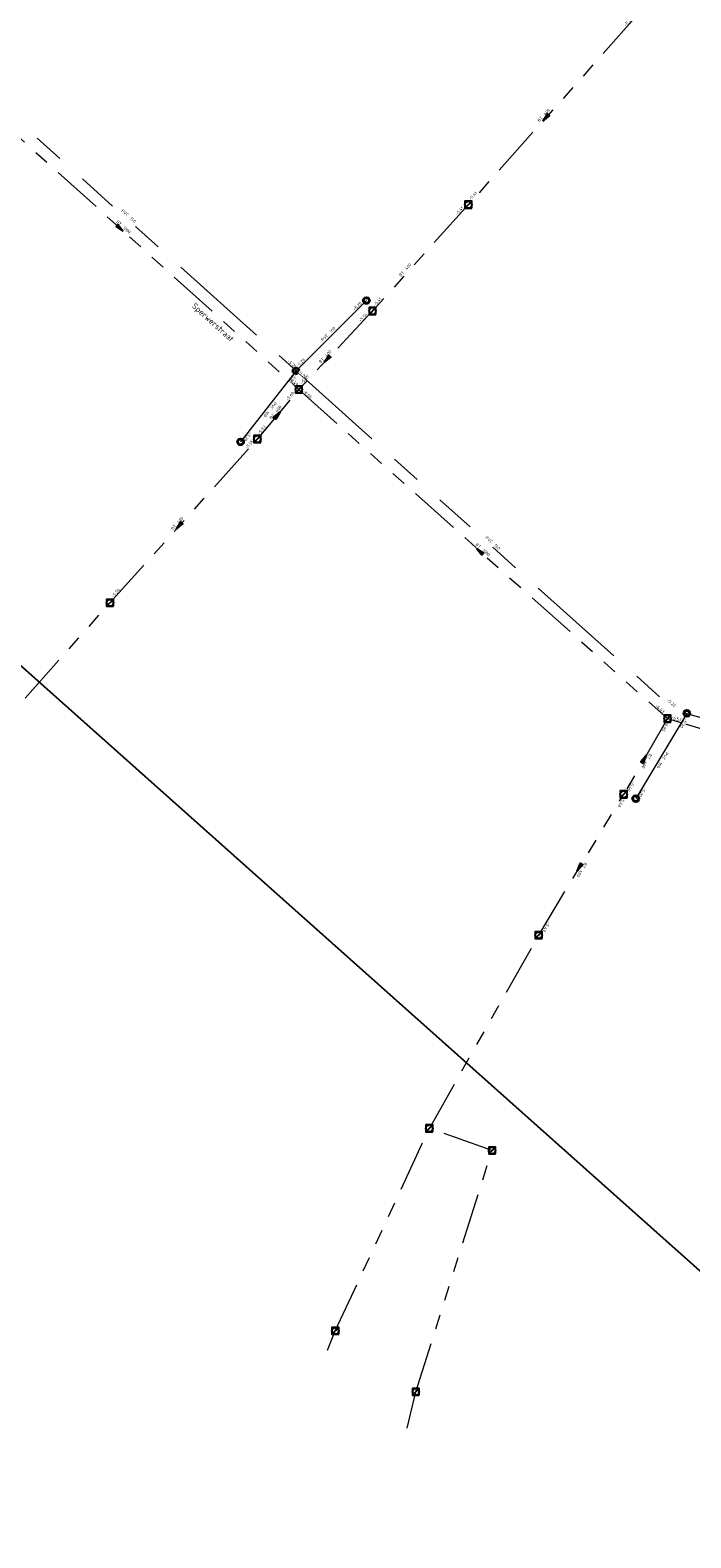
# Model space of a CAD drawing. Header units: metres. Extents: x 113080 to 114329, y 482672 to 483852.
# Tile 13 of 55: x 113427 to 113505, y 483082 to 483260. Entities that reach past the tile are written whole.
import ezdxf
from ezdxf.enums import TextEntityAlignment as Align

# ---------------------------------------------------------------- set-up
doc = ezdxf.new("R2010")
doc.units = ezdxf.units.M
doc.linetypes.add('RI-DRAINAGE', pattern=[19.2, 6, -1.8, 1.8, -1.8, 2.4, -1.8, 1.8, -1.8])
doc.linetypes.add('RI-GWA', pattern=[18.45, 6, -1.8, 1.75, -1.8, 1.75, -1.8, 1.75, -1.8])
doc.layers.get('Defpoints').update_dxf_attribs({"color": 11})
for name, color, linetype, lineweight in [('B-WE-OG-TOPOGRAFIE_STRAATNAAM-T35', 7, 'Continuous', 35), ('B-WE-RI-DRAINAGE_DRAIN-G', 252, 'RI-DRAINAGE', 18), ('B-WE-RI-DRAINAGE_PUT-S', 252, 'Continuous', 25), ('B-WE-RI-GWA_RIOOLPUT_INSPECTIEPUT-S', 252, 'Continuous', 25), ('B-WE-RI-GWA_STROOMRICHTING-S', 252, 'Continuous', 25), ('B-WE-RI-GWA_TRANSPORTLEIDING-G', 252, 'RI-GWA', 18), ('B-WE-RI-OFG_DRAINAGE_STROOMRICHTING-S', 252, 'Continuous', 25), ('B-WE-RI-OFG_GWA_STROOMRICHTING-S', 252, 'Continuous', 25), ('X-XX-AL-WIPEOUT_IN_BLOCK-A', 193, 'Continuous', 25)]:
    doc.layers.add(name, color=color, linetype=linetype, lineweight=lineweight)
doc.styles.add('NLCS-ISO', font='NLCS-ISO.ttf')
doc.styles.add('NLCS-ISO-M200-T35', font='NLCS-ISO.ttf', dxfattribs={"height": 0.7})

# ---------------------------------------------------------------- blocks, each defined once
blk = doc.blocks.new('SRI-DRAIN_PUT-SO')
at = {"lineweight": -3}
for radius in [2, 1.5]:
    blk.add_circle((0, 0), radius, dxfattribs=at)
blk = doc.blocks.new('*U28')
at = {"ltscale": 0.1, "style": 'NLCS-ISO'}
blk.add_attdef('JVA', text='', height=1.8, dxfattribs=at).set_placement((0, -1), align=Align.TOP_CENTER)
for points in [[(-141.74, 2.62), (-147.34, 2.62), (-147.34, 0.62), (-141.74, 0.62)], [(126.18, 2.62), (131.78, 2.62), (131.78, 0.62), (126.18, 0.62)]]:
    blk.add_wipeout(points).dxf.layer = 'X-XX-AL-WIPEOUT_IN_BLOCK-A'
blk.add_attdef('BOBL', text='', height=1.8, dxfattribs=at).set_placement((-141.66, 0), align=Align.BOTTOM_RIGHT)
blk.add_attdef('BOBR', text='', height=1.8, dxfattribs=at).set_placement((126.28, 0), align=Align.BOTTOM_LEFT)
blk.add_wipeout([(4.68, 3.12), (4.68, 1.12), (0, 1.12), (-4.68, 1.12), (-4.68, 3.12), (0, 3.12)]).dxf.layer = 'X-XX-AL-WIPEOUT_IN_BLOCK-A'
blk.add_attdef('MAT', text='', height=1.8, dxfattribs=at).set_placement((-1, 0.5), align=Align.BOTTOM_RIGHT)
blk.add_attdef('DIA', text='', height=1.8, dxfattribs=at).set_placement((1, 0.5), align=Align.BOTTOM_LEFT)
blk = doc.blocks.new('*U29')
at = {"ltscale": 0.1, "style": 'NLCS-ISO'}
blk.add_attdef('JVA', text='', height=1.8, dxfattribs=at).set_placement((0, -1), align=Align.TOP_CENTER)
for points in [[(-147.61, 2.62), (-153.21, 2.62), (-153.21, 0.62), (-147.61, 0.62)], [(137.61, 2.62), (143.21, 2.62), (143.21, 0.62), (137.61, 0.62)]]:
    blk.add_wipeout(points).dxf.layer = 'X-XX-AL-WIPEOUT_IN_BLOCK-A'
blk.add_attdef('BOBL', text='', height=1.8, dxfattribs=at).set_placement((-147.53, 0), align=Align.BOTTOM_RIGHT)
blk.add_attdef('BOBR', text='', height=1.8, dxfattribs=at).set_placement((137.71, 0), align=Align.BOTTOM_LEFT)
blk.add_wipeout([(4.68, 3.12), (4.68, 1.12), (0, 1.12), (-4.68, 1.12), (-4.68, 3.12), (0, 3.12)]).dxf.layer = 'X-XX-AL-WIPEOUT_IN_BLOCK-A'
blk.add_attdef('MAT', text='', height=1.8, dxfattribs=at).set_placement((-1, 0.5), align=Align.BOTTOM_RIGHT)
blk.add_attdef('DIA', text='', height=1.8, dxfattribs=at).set_placement((1, 0.5), align=Align.BOTTOM_LEFT)
blk = doc.blocks.new('*U30')
at = {"ltscale": 0.1, "style": 'NLCS-ISO'}
blk.add_attdef('JVA', text='', height=1.8, dxfattribs=at).set_placement((0, -1), align=Align.TOP_CENTER)
for points in [[(-22.66, 2.62), (-28.26, 2.62), (-28.26, 0.62), (-22.66, 0.62)], [(18.58, 2.62), (24.18, 2.62), (24.18, 0.62), (18.58, 0.62)]]:
    blk.add_wipeout(points).dxf.layer = 'X-XX-AL-WIPEOUT_IN_BLOCK-A'
blk.add_attdef('BOBL', text='', height=1.8, dxfattribs=at).set_placement((-22.58, 0), align=Align.BOTTOM_RIGHT)
blk.add_attdef('BOBR', text='', height=1.8, dxfattribs=at).set_placement((18.68, 0), align=Align.BOTTOM_LEFT)
blk.add_wipeout([(4.68, 3.12), (4.68, 1.12), (0, 1.12), (-4.68, 1.12), (-4.68, 3.12), (0, 3.12)]).dxf.layer = 'X-XX-AL-WIPEOUT_IN_BLOCK-A'
blk.add_attdef('MAT', text='', height=1.8, dxfattribs=at).set_placement((-1, 0.5), align=Align.BOTTOM_RIGHT)
blk.add_attdef('DIA', text='', height=1.8, dxfattribs=at).set_placement((1, 0.5), align=Align.BOTTOM_LEFT)
blk = doc.blocks.new('*U37')
at = {"ltscale": 0.1, "style": 'NLCS-ISO'}
blk.add_attdef('JVA', text='', height=1.8, dxfattribs=at).set_placement((0, -1), align=Align.TOP_CENTER)
for points in [[(-21.15, 2.62), (-26.75, 2.62), (-26.75, 0.62), (-21.15, 0.62)], [(20.06, 2.62), (25.66, 2.62), (25.66, 0.62), (20.06, 0.62)]]:
    blk.add_wipeout(points).dxf.layer = 'X-XX-AL-WIPEOUT_IN_BLOCK-A'
blk.add_attdef('BOBL', text='', height=1.8, dxfattribs=at).set_placement((-21.07, 0), align=Align.BOTTOM_RIGHT)
blk.add_attdef('BOBR', text='', height=1.8, dxfattribs=at).set_placement((20.16, 0), align=Align.BOTTOM_LEFT)
blk.add_wipeout([(4.68, 3.12), (4.68, 1.12), (0, 1.12), (-4.68, 1.12), (-4.68, 3.12), (0, 3.12)]).dxf.layer = 'X-XX-AL-WIPEOUT_IN_BLOCK-A'
blk.add_attdef('MAT', text='', height=1.8, dxfattribs=at).set_placement((-1, 0.5), align=Align.BOTTOM_RIGHT)
blk.add_attdef('DIA', text='', height=1.8, dxfattribs=at).set_placement((1, 0.5), align=Align.BOTTOM_LEFT)
blk = doc.blocks.new('*U41')
at = {"ltscale": 0.1, "style": 'NLCS-ISO'}
blk.add_attdef('JVA', text='', height=1.8, dxfattribs=at).set_placement((0, -1), align=Align.TOP_CENTER)
for points in [[(-20.21, 2.62), (-25.81, 2.62), (-25.81, 0.62), (-20.21, 0.62)], [(17.03, 2.62), (22.63, 2.62), (22.63, 0.62), (17.03, 0.62)]]:
    blk.add_wipeout(points).dxf.layer = 'X-XX-AL-WIPEOUT_IN_BLOCK-A'
blk.add_attdef('BOBL', text='', height=1.8, dxfattribs=at).set_placement((-20.13, 0), align=Align.BOTTOM_RIGHT)
blk.add_attdef('BOBR', text='', height=1.8, dxfattribs=at).set_placement((17.13, 0), align=Align.BOTTOM_LEFT)
blk.add_wipeout([(4.68, 3.12), (4.68, 1.12), (0, 1.12), (-4.68, 1.12), (-4.68, 3.12), (0, 3.12)]).dxf.layer = 'X-XX-AL-WIPEOUT_IN_BLOCK-A'
blk.add_attdef('MAT', text='', height=1.8, dxfattribs=at).set_placement((-1, 0.5), align=Align.BOTTOM_RIGHT)
blk.add_attdef('DIA', text='', height=1.8, dxfattribs=at).set_placement((1, 0.5), align=Align.BOTTOM_LEFT)
blk = doc.blocks.new('B-SRI-PUT_GWA-SO')
blk.add_line((-1.41, -1.41), (1.41, 1.41))
at = {"lineweight": -3, "flags": 128}
blk.add_lwpolyline([(2, -2), (2, 2), (-2, 2), (-2, -2)], close=True, dxfattribs=at)
at = {"lineweight": -3}
blk.add_circle((0, 0), 2, dxfattribs=at)
blk = doc.blocks.new('*U77')
at = {"ltscale": 0.1}
blk.add_hatch(color=256, dxfattribs=at).paths.add_polyline_path([(2.5, 0), (-2.5, -0.83), (-2.5, 0.83)])
at = {"ltscale": 0.1, "flags": 128}
blk.add_lwpolyline([(2.5, 0), (-2.5, -0.83), (-2.5, 0.83)], close=True, dxfattribs=at)
at = {"ltscale": 0.1, "style": 'NLCS-ISO'}
for tag, p in [('BOBL', (-132.18, 0)), ('MAT', (-1, 0.5))]:
    blk.add_attdef(tag, text='', height=1.8, dxfattribs=at).set_placement(p, align=Align.BOTTOM_RIGHT)
for tag, p in [('DIA', (1, 0.5)), ('BOBR', (133.45, 0))]:
    blk.add_attdef(tag, text='', height=1.8, dxfattribs=at).set_placement(p, align=Align.BOTTOM_LEFT)
blk.add_attdef('JVA', text='', height=1.8, dxfattribs=at).set_placement((0, -1), align=Align.TOP_CENTER)
blk = doc.blocks.new('*U111')
at = {"ltscale": 0.1}
blk.add_hatch(color=256, dxfattribs=at).paths.add_polyline_path([(-2.5, 0), (2.5, -0.83), (2.5, 0.83)])
at = {"ltscale": 0.1, "flags": 128}
blk.add_lwpolyline([(-2.5, 0), (2.5, -0.83), (2.5, 0.83)], close=True, dxfattribs=at)
at = {"ltscale": 0.1, "style": 'NLCS-ISO'}
for tag, p in [('BOBL', (-134.14, 0)), ('MAT', (-1, 0.5))]:
    blk.add_attdef(tag, text='', height=1.8, dxfattribs=at).set_placement(p, align=Align.BOTTOM_RIGHT)
for tag, p in [('DIA', (1, 0.5)), ('BOBR', (138.29, 0))]:
    blk.add_attdef(tag, text='', height=1.8, dxfattribs=at).set_placement(p, align=Align.BOTTOM_LEFT)
blk.add_attdef('JVA', text='', height=1.8, dxfattribs=at).set_placement((0, -1), align=Align.TOP_CENTER)
blk = doc.blocks.new('*U108')
at = {"ltscale": 0.1}
blk.add_hatch(color=256, dxfattribs=at).paths.add_polyline_path([(-2.5, 0), (2.5, -0.83), (2.5, 0.83)])
at = {"ltscale": 0.1, "flags": 128}
blk.add_lwpolyline([(-2.5, 0), (2.5, -0.83), (2.5, 0.83)], close=True, dxfattribs=at)
at = {"ltscale": 0.1, "style": 'NLCS-ISO'}
for tag, p in [('BOBL', (-19.5, 0)), ('MAT', (-1, 0.5))]:
    blk.add_attdef(tag, text='', height=1.8, dxfattribs=at).set_placement(p, align=Align.BOTTOM_RIGHT)
for tag, p in [('DIA', (1, 0.5)), ('BOBR', (14.91, 0))]:
    blk.add_attdef(tag, text='', height=1.8, dxfattribs=at).set_placement(p, align=Align.BOTTOM_LEFT)
blk.add_attdef('JVA', text='', height=1.8, dxfattribs=at).set_placement((0, -1), align=Align.TOP_CENTER)
blk = doc.blocks.new('*U110')
at = {"ltscale": 0.1}
blk.add_hatch(color=256, dxfattribs=at).paths.add_polyline_path([(2.5, 0), (-2.5, -0.83), (-2.5, 0.83)])
at = {"ltscale": 0.1, "flags": 128}
blk.add_lwpolyline([(2.5, 0), (-2.5, -0.83), (-2.5, 0.83)], close=True, dxfattribs=at)
at = {"ltscale": 0.1, "style": 'NLCS-ISO'}
for tag, p in [('BOBL', (-174.97, 0)), ('MAT', (-1, 0.5))]:
    blk.add_attdef(tag, text='', height=1.8, dxfattribs=at).set_placement(p, align=Align.BOTTOM_RIGHT)
for tag, p in [('DIA', (1, 0.5)), ('BOBR', (171.88, 0))]:
    blk.add_attdef(tag, text='', height=1.8, dxfattribs=at).set_placement(p, align=Align.BOTTOM_LEFT)
blk.add_attdef('JVA', text='', height=1.8, dxfattribs=at).set_placement((0, -1), align=Align.TOP_CENTER)
blk = doc.blocks.new('*U81')
at = {"ltscale": 0.1}
blk.add_hatch(color=256, dxfattribs=at).paths.add_polyline_path([(-2.5, 0), (2.5, -0.83), (2.5, 0.83)])
at = {"ltscale": 0.1, "flags": 128}
blk.add_lwpolyline([(-2.5, 0), (2.5, -0.83), (2.5, 0.83)], close=True, dxfattribs=at)
at = {"ltscale": 0.1, "style": 'NLCS-ISO'}
for tag, p in [('BOBL', (-59.9, 0)), ('MAT', (-1, 0.5))]:
    blk.add_attdef(tag, text='', height=1.8, dxfattribs=at).set_placement(p, align=Align.BOTTOM_RIGHT)
for tag, p in [('DIA', (1, 0.5)), ('BOBR', (71.68, 0))]:
    blk.add_attdef(tag, text='', height=1.8, dxfattribs=at).set_placement(p, align=Align.BOTTOM_LEFT)
blk.add_attdef('JVA', text='', height=1.8, dxfattribs=at).set_placement((0, -1), align=Align.TOP_CENTER)
blk = doc.blocks.new('*U80')
at = {"ltscale": 0.1}
blk.add_hatch(color=256, dxfattribs=at).paths.add_polyline_path([(-2.5, 0), (2.5, -0.83), (2.5, 0.83)])
at = {"ltscale": 0.1, "flags": 128}
blk.add_lwpolyline([(-2.5, 0), (2.5, -0.83), (2.5, 0.83)], close=True, dxfattribs=at)
at = {"ltscale": 0.1, "style": 'NLCS-ISO'}
for tag, p in [('BOBL', (-14.59, 0)), ('MAT', (-1, 0.5))]:
    blk.add_attdef(tag, text='', height=1.8, dxfattribs=at).set_placement(p, align=Align.BOTTOM_RIGHT)
for tag, p in [('DIA', (1, 0.5)), ('BOBR', (29.54, 0))]:
    blk.add_attdef(tag, text='', height=1.8, dxfattribs=at).set_placement(p, align=Align.BOTTOM_LEFT)
blk.add_attdef('JVA', text='', height=1.8, dxfattribs=at).set_placement((0, -1), align=Align.TOP_CENTER)
blk = doc.blocks.new('*U78')
at = {"ltscale": 0.1}
blk.add_hatch(color=256, dxfattribs=at).paths.add_polyline_path([(2.5, 0), (-2.5, -0.83), (-2.5, 0.83)])
at = {"ltscale": 0.1, "flags": 128}
blk.add_lwpolyline([(2.5, 0), (-2.5, -0.83), (-2.5, 0.83)], close=True, dxfattribs=at)
at = {"ltscale": 0.1, "style": 'NLCS-ISO'}
for tag, p in [('BOBL', (-9.54, 0)), ('MAT', (-1, 0.5))]:
    blk.add_attdef(tag, text='', height=1.8, dxfattribs=at).set_placement(p, align=Align.BOTTOM_RIGHT)
for tag, p in [('DIA', (1, 0.5)), ('BOBR', (10.14, 0))]:
    blk.add_attdef(tag, text='', height=1.8, dxfattribs=at).set_placement(p, align=Align.BOTTOM_LEFT)
blk.add_attdef('JVA', text='', height=1.8, dxfattribs=at).set_placement((0, -1), align=Align.TOP_CENTER)
blk = doc.blocks.new('*U79')
at = {"ltscale": 0.1}
blk.add_hatch(color=256, dxfattribs=at).paths.add_polyline_path([(-2.5, 0), (2.5, -0.83), (2.5, 0.83)])
at = {"ltscale": 0.1, "flags": 128}
blk.add_lwpolyline([(-2.5, 0), (2.5, -0.83), (2.5, 0.83)], close=True, dxfattribs=at)
at = {"ltscale": 0.1, "style": 'NLCS-ISO'}
for tag, p in [('BOBL', (-51.2, 0)), ('MAT', (-1, 0.5))]:
    blk.add_attdef(tag, text='', height=1.8, dxfattribs=at).set_placement(p, align=Align.BOTTOM_RIGHT)
for tag, p in [('DIA', (1, 0.5)), ('BOBR', (60.31, 0))]:
    blk.add_attdef(tag, text='', height=1.8, dxfattribs=at).set_placement(p, align=Align.BOTTOM_LEFT)
blk.add_attdef('JVA', text='', height=1.8, dxfattribs=at).set_placement((0, -1), align=Align.TOP_CENTER)
blk = doc.blocks.new('*U109')
at = {"ltscale": 0.1}
blk.add_hatch(color=256, dxfattribs=at).paths.add_polyline_path([(2.5, 0), (-2.5, -0.83), (-2.5, 0.83)])
at = {"ltscale": 0.1, "flags": 128}
blk.add_lwpolyline([(2.5, 0), (-2.5, -0.83), (-2.5, 0.83)], close=True, dxfattribs=at)
at = {"ltscale": 0.1, "style": 'NLCS-ISO'}
for tag, p in [('BOBL', (-42.55, 0)), ('MAT', (-1, 0.5))]:
    blk.add_attdef(tag, text='', height=1.8, dxfattribs=at).set_placement(p, align=Align.BOTTOM_RIGHT)
for tag, p in [('DIA', (1, 0.5)), ('BOBR', (36.95, 0))]:
    blk.add_attdef(tag, text='', height=1.8, dxfattribs=at).set_placement(p, align=Align.BOTTOM_LEFT)
blk.add_attdef('JVA', text='', height=1.8, dxfattribs=at).set_placement((0, -1), align=Align.TOP_CENTER)
blk = doc.blocks.new('*U45')
at = {"ltscale": 0.1, "style": 'NLCS-ISO'}
blk.add_attdef('JVA', text='', height=1.8, dxfattribs=at).set_placement((0, -1), align=Align.TOP_CENTER)
for points in [[(-21.61, 2.62), (-27.21, 2.62), (-27.21, 0.62), (-21.61, 0.62)], [(44.71, 2.62), (50.31, 2.62), (50.31, 0.62), (44.71, 0.62)]]:
    blk.add_wipeout(points).dxf.layer = 'X-XX-AL-WIPEOUT_IN_BLOCK-A'
blk.add_attdef('BOBL', text='', height=1.8, dxfattribs=at).set_placement((-21.53, 0), align=Align.BOTTOM_RIGHT)
blk.add_attdef('BOBR', text='', height=1.8, dxfattribs=at).set_placement((44.81, 0), align=Align.BOTTOM_LEFT)
blk.add_wipeout([(4.68, 3.12), (4.68, 1.12), (0, 1.12), (-4.68, 1.12), (-4.68, 3.12), (0, 3.12)]).dxf.layer = 'X-XX-AL-WIPEOUT_IN_BLOCK-A'
blk.add_attdef('MAT', text='', height=1.8, dxfattribs=at).set_placement((-1, 0.5), align=Align.BOTTOM_RIGHT)
blk.add_attdef('DIA', text='', height=1.8, dxfattribs=at).set_placement((1, 0.5), align=Align.BOTTOM_LEFT)

msp = doc.modelspace()

# ---------------------------------------------------------------- linework, layer by layer
at = {"layer": 'B-WE-RI-DRAINAGE_DRAIN-G', "ltscale": 2, "flags": 128}
for points in [[(113416.19, 483257.88), (113458.36, 483219.99)], [(113458.36, 483219.99), (113466.67, 483228.28)], [(113458.36, 483219.99), (113451.82, 483211.6)], [(113458.36, 483219.99), (113502.93, 483180.03), (113504.49, 483179.57)], [(113504.49, 483179.57), (113498.46, 483169.51)], [(113504.49, 483179.57), (113573.88, 483159.21)]]:
    msp.add_lwpolyline(points, dxfattribs=at)
at = {"layer": 'B-WE-RI-GWA_TRANSPORTLEIDING-G', "flags": 128}
for points in [[(113498.6, 483261.9), (113478.7, 483239.6)], [(113416.6, 483255.75), (113458.69, 483217.78)], [(113478.7, 483239.6), (113467.39, 483227.05)], [(113467.39, 483227.05), (113458.69, 483217.78)], [(113453.8, 483211.94), (113458.69, 483217.78)], [(113458.69, 483217.78), (113502.2, 483178.95)], [(113436.4, 483192.6), (113453.8, 483211.94)], [(113414.1, 483167.6), (113436.4, 483192.6)], [(113502.2, 483178.95), (113497.03, 483170.01)], [(113502.2, 483178.95), (113571.87, 483158.09)], [(113487, 483153.4), (113497.03, 483170.01)], [(113474.1, 483130.6), (113487, 483153.4)], [(113463, 483106.7), (113474.1, 483130.6)], [(113481.5, 483128), (113474.1, 483130.6)], [(113472.5, 483099.5), (113481.5, 483128)], [(113462.06, 483104.42), (113463, 483106.7)], [(113471.46, 483095.24), (113472.5, 483099.5)]]:
    msp.add_lwpolyline(points, dxfattribs=at)
at = {"layer": 'Defpoints', "flags": 128}
msp.add_lwpolyline([(113511.79, 483591.39), (113830.43, 483307.45), (113590.65, 483038.38), (113272.02, 483322.31)], close=True, dxfattribs=at)

# ---------------------------------------------------------------- block references
at = {"layer": 'B-WE-RI-DRAINAGE_PUT-S', "xscale": 0.2, "yscale": 0.2, "zscale": 0.2}
for p in [(113466.67, 483228.28), (113458.36, 483219.99), (113451.82, 483211.6), (113504.49, 483179.57), (113498.46, 483169.51)]:
    msp.add_blockref('SRI-DRAIN_PUT-SO', p, dxfattribs=at)
at = {"layer": 'B-WE-RI-GWA_RIOOLPUT_INSPECTIEPUT-S', "xscale": 0.2, "yscale": 0.2, "zscale": 0.2}
for p in [(113478.7, 483239.6), (113467.39, 483227.05), (113436.4, 483192.6), (113497.03, 483170.01), (113487, 483153.4), (113474.1, 483130.6), (113481.5, 483128), (113463, 483106.7), (113472.5, 483099.5)]:
    msp.add_blockref('B-SRI-PUT_GWA-SO', p, dxfattribs=at)
at = {"layer": 'B-WE-RI-GWA_STROOMRICHTING-S'}
for name, p, xscale, yscale, zscale, rotation, values in [('*U81', (113487.82, 483249.82), 0.2, 0.2, 0.2, 48.25502138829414, {'MAT': 'BT', 'DIA': '400', 'BOBL': '-5.41', 'BOBR': '-5.39'}), ('*U109', (113491.82, 483161.38), 0.2000000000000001, 0.2000000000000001, 0.2000000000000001, 238.874191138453, {'MAT': 'BT', 'DIA': '400', 'BOBL': '-5.48', 'BOBR': '-5.49'})]:
    msp.add_blockref(name, p, dxfattribs=dict(at, xscale=xscale, yscale=yscale, zscale=zscale, rotation=rotation)).add_auto_attribs(values)

# ---------------------------------------------------------------- next in the draw order: block references
at = {"layer": 'B-WE-RI-OFG_DRAINAGE_STROOMRICHTING-S', "xscale": 0.2, "yscale": 0.2, "zscale": 0.2}
for name, p, rotation in [('*U28', (113438.44, 483237.89), 318.060113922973), ('*U30', (113501.24, 483174.15), 239.061376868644)]:
    msp.add_blockref(name, p, dxfattribs=dict(at, rotation=rotation)).add_auto_attribs({'MAT': 'PVC', 'DIA': '160', 'BOBL': '-5.20', 'BOBR': '-5.20'})

# ---------------------------------------------------------------- next in the draw order: block references
at = {"layer": 'B-WE-RI-GWA_RIOOLPUT_INSPECTIEPUT-S', "xscale": 0.2, "yscale": 0.2, "zscale": 0.2}
msp.add_blockref('B-SRI-PUT_GWA-SO', (113502.2, 483178.95), dxfattribs=at)
at = {"layer": 'B-WE-RI-GWA_STROOMRICHTING-S', "xscale": 0.2, "yscale": 0.2, "zscale": 0.2}
for name, p, rotation, values in [('*U110', (113537.28, 483168.45), 343.331694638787, {'MAT': 'BT', 'DIA': '1000', 'BOBL': '-6.57', 'BOBR': '-6.61'}), ('*U108', (113499.46, 483174.21), 239.959214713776, {'MAT': 'BT', 'DIA': '400', 'BOBL': '-6.65', 'BOBR': '-5.48'})]:
    msp.add_blockref(name, p, dxfattribs=dict(at, rotation=rotation)).add_auto_attribs(values)
at = {"layer": 'B-WE-RI-OFG_DRAINAGE_STROOMRICHTING-S', "xscale": 0.2, "yscale": 0.2, "zscale": 0.2, "rotation": 318.3546889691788}
msp.add_blockref('*U29', (113481.42, 483199.32), dxfattribs=at).add_auto_attribs({'MAT': 'PVC', 'DIA': '160', 'BOBL': '-5.20', 'BOBR': '-5.20'})

# ---------------------------------------------------------------- next in the draw order: texts
at = {"layer": 'B-WE-OG-TOPOGRAFIE_STRAATNAAM-T35', "linetype": 'Continuous', "lineweight": 13, "style": 'NLCS-ISO-M200-T35'}
msp.add_text('Sperwerstraat', height=0.7, rotation=318.0013, dxfattribs=at).set_placement((113448.57, 483225.7), align=Align.MIDDLE_CENTER)

# ---------------------------------------------------------------- next in the draw order: block references
at = {"layer": 'B-WE-RI-OFG_DRAINAGE_STROOMRICHTING-S', "xscale": 0.2, "yscale": 0.2, "zscale": 0.2, "rotation": 44.93096897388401}
msp.add_blockref('*U37', (113462.51, 483224.14), dxfattribs=at).add_auto_attribs({'MAT': 'PVC', 'DIA': '160', 'BOBL': '-5.20', 'BOBR': '-5.20'})

# ---------------------------------------------------------------- next in the draw order: block references
at = {"layer": 'B-WE-RI-OFG_DRAINAGE_STROOMRICHTING-S', "xscale": 0.2, "yscale": 0.2, "zscale": 0.2, "rotation": 232.0636061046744}
msp.add_blockref('*U41', (113454.93, 483215.58), dxfattribs=at).add_auto_attribs({'MAT': 'PVC', 'DIA': '160', 'BOBL': '-5.20', 'BOBR': '-5.20'})

# ---------------------------------------------------------------- next in the draw order: block references
at = {"layer": 'B-WE-RI-GWA_RIOOLPUT_INSPECTIEPUT-S', "xscale": 0.2, "yscale": 0.2, "zscale": 0.2}
for p in [(113458.69, 483217.78), (113453.8, 483211.94)]:
    msp.add_blockref('B-SRI-PUT_GWA-SO', p, dxfattribs=at)
at = {"layer": 'B-WE-RI-GWA_STROOMRICHTING-S'}
for name, p, xscale, yscale, zscale, rotation, values in [('*U77', (113437.6, 483236.81), 0.2, 0.2, 0.2, 317.9459225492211, {'MAT': 'BT', 'DIA': '1000', 'BOBL': '-6.48', 'BOBR': '-6.49'}), ('*U80', (113462.02, 483221.33), 0.2, 0.2, 0.2, 46.81678619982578, {'MAT': 'BT', 'DIA': '400', 'BOBL': '-5.57', 'BOBR': '-5.54'}), ('*U78', (113456.17, 483214.77), 0.2, 0.2, 0.2, 50.05959289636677, {'MAT': 'BT', 'DIA': '400', 'BOBL': '-5.57', 'BOBR': '-5.60'}), ('*U111', (113480.02, 483198.74), 0.2000000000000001, 0.2000000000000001, 0.2000000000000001, 318.2530490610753, {'MAT': 'BT', 'DIA': '1000', 'BOBL': '-6.65', 'BOBR': '-6.63'}), ('*U79', (113444.56, 483201.67), 0.2000000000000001, 0.2000000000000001, 0.2000000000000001, 48.0226096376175, {'MAT': 'BT', 'DIA': '400', 'BOBL': '-5.56', 'BOBR': '-5.55'})]:
    msp.add_blockref(name, p, dxfattribs=dict(at, xscale=xscale, yscale=yscale, zscale=zscale, rotation=rotation)).add_auto_attribs(values)

# ---------------------------------------------------------------- next in the draw order: block references
at = {"layer": 'B-WE-RI-OFG_GWA_STROOMRICHTING-S', "xscale": 0.2, "yscale": 0.2, "zscale": 0.2, "rotation": 47.97497516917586}
msp.add_blockref('*U45', (113471.46, 483231.57), dxfattribs=at).add_auto_attribs({'MAT': 'BT', 'DIA': '400', 'BOBL': '-5.41', 'BOBR': '-5.41'})

doc.saveas('drawing.dxf')
